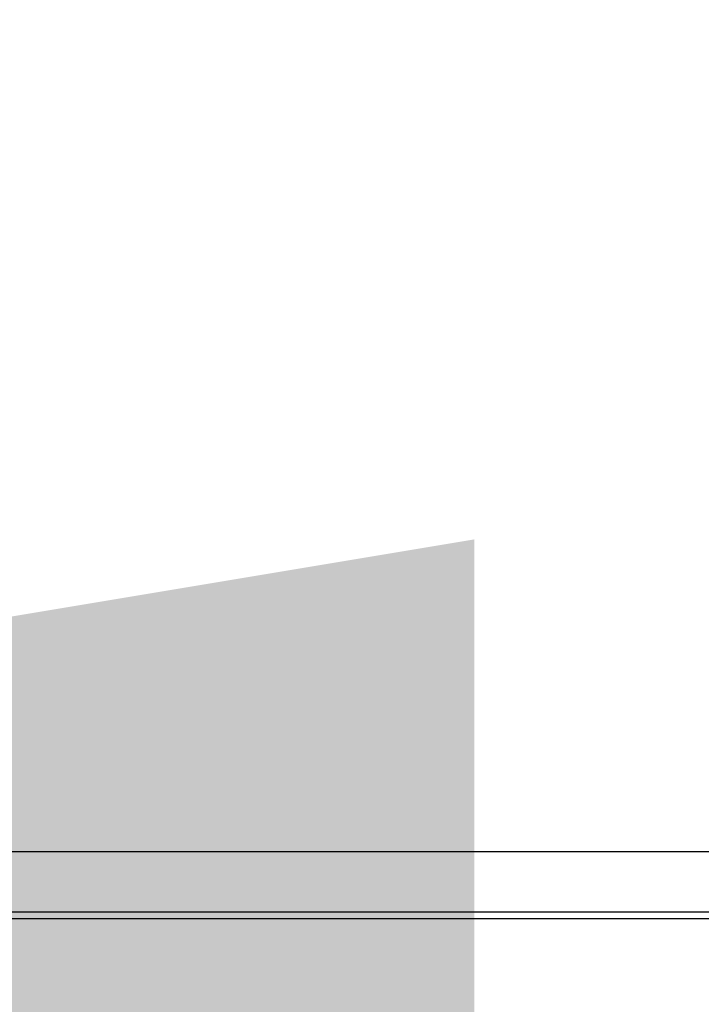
# Model space of a CAD drawing. Header units: millimetres. Extents: x 0 to 420, y 0 to 297.
# Tile 106 of 128: x 298.93 to 299.844, y 199.744 to 201.065. Entities that reach past the tile are written whole.
import ezdxf

# ---------------------------------------------------------------- set-up
doc = ezdxf.new("R2010")
doc.units = ezdxf.units.MM
doc.layers.add('QUOTE', color=174, linetype='Continuous')
doc.styles.add('SLDTEXTSTYLE3', font='TXT', dxfattribs={"width": 0.75})
doc.dimstyles.new('SLDDIMSTYLE0', dxfattribs={"dimtxt": 3, "dimasz": 3, "dimexe": 0, "dimexo": 0.0625, "dimgap": 0.75, "dimtad": 1, "dimdec": 0, "dimlfac": 27.746323, "dimrnd": 1e-09, "dimzin": 12, "dimdsep": 46, "dimtxsty": 'SLDTEXTSTYLE3', "dimsah": 1, "dimcen": 0.09, "dimadec": 0, "dimazin": 3, "dimtfac": 1, "dimtdec": 3, "dimtofl": 0, "dimtmove": 0, "dimatfit": 3, "dimfxl": 0, "dimfrac": 2, "dimtolj": 1, "dimtzin": 12, "dimarcsym": 0})

# ---------------------------------------------------------------- blocks, each defined once
blk = doc.blocks.new('_D')
at = {"layer": 'QUOTE'}
for p, q in [((296.5401, 196.8491), (296.5401, 201.868)), ((319.39, 196.8491), (319.39, 201.868)), ((296.5401, 199.868), (319.39, 199.868))]:
    blk.add_line(p, q, dxfattribs=at)
for points in [[(296.5401, 199.868), (299.5401, 199.368), (299.5401, 200.368)], [(319.39, 199.868), (316.39, 200.368), (316.39, 199.368)]]:
    blk.add_solid(points, dxfattribs=at)
at = {"layer": 'QUOTE', "insert": (304.6401, 203.7352), "char_height": 3, "attachment_point": 1, "style": 'SLDTEXTSTYLE3'}
blk.add_mtext('634', dxfattribs=at)

msp = doc.modelspace()

# ---------------------------------------------------------------- linework, layer by layer
at = {"color": 7, "linetype": 'Continuous', "lineweight": 25}
for p, q in [((300.48157, 199.94886), (296.7153, 199.94886)), ((322.80885, 199.85876), (296.7153, 199.85876))]:
    msp.add_line(p, q, dxfattribs=at)

# ---------------------------------------------------------------- dimensions: what is measured, and where the dimension line sits
at = {"layer": 'QUOTE'}
dim = msp.add_linear_dim(base=(319.39, 199.86801), p1=(296.54012, 194.84909), p2=(319.39, 194.84909), dimstyle='SLDDIMSTYLE0', dxfattribs=at)
dim.commit()
dim.dimension.update_dxf_attribs({"geometry": '_D', "text_midpoint": (307.96506, 199.86801), "dimtype": 160})

doc.saveas('drawing.dxf')
